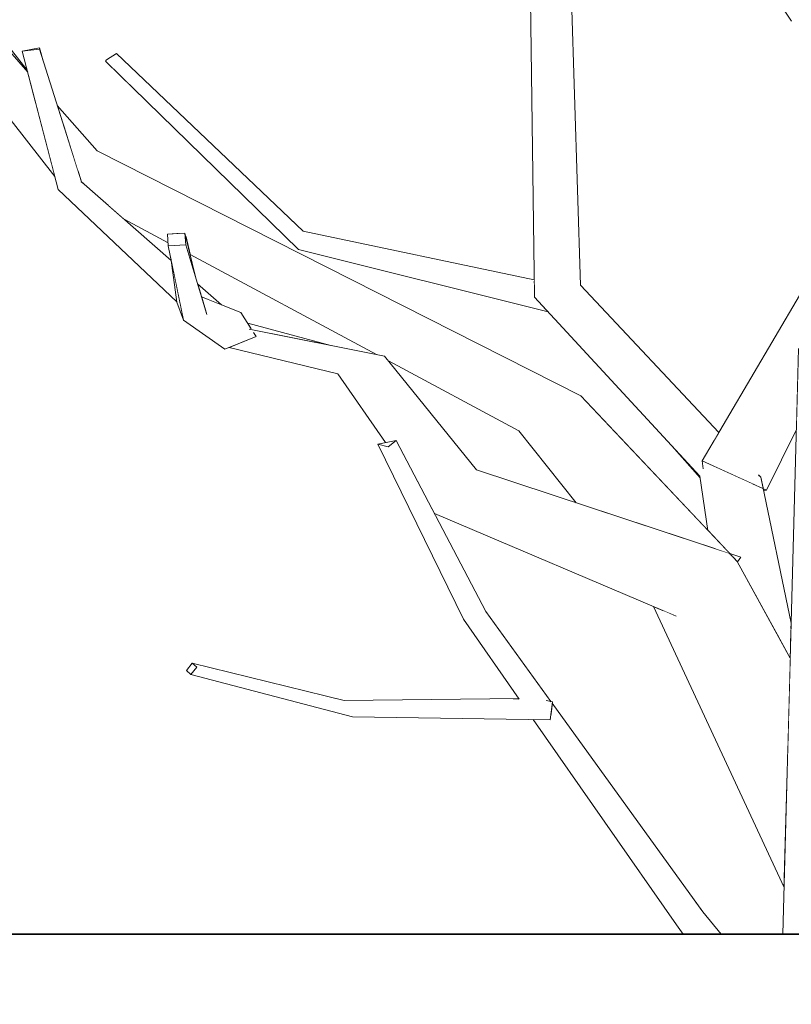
# Model space of a CAD drawing. Extents: x -289599 to -184549, y 66678 to 295474.
# Tile 200 of 256: x -265220 to -265050, y 71498 to 71714. Entities that reach past the tile are written whole.
import ezdxf

# ---------------------------------------------------------------- set-up
doc = ezdxf.new("R2010")
doc.units = 0
doc.header["$MEASUREMENT"] = 0
doc.linetypes.add('Wipeout_Contour', pattern=[1000, 0, -1000])
doc.layers.add('arch drzewa', color=8, linetype='Continuous')
doc.layers.add('Model stropy', color=8, linetype='Continuous')
doc.layers.add('arch drzewa_Nr_Pióra__4', color=8, linetype='Continuous', lineweight=9)
doc.layers.add('Model stropy_Nr_Pióra__26', color=8, linetype='Continuous', lineweight=35)

msp = doc.modelspace()

# ---------------------------------------------------------------- wipeouts: each hides what was drawn before it
at = {"color": 254, "linetype": 'Wipeout_Contour', "lineweight": 0, "ltscale": 1287981.966225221}
msp.add_wipeout([(-265229.62, 71717.7), (-265230.91, 71717.29), (-265218.21, 71702.89), (-265218.32, 71703.3)], dxfattribs=at).dxf.layer = 'arch drzewa'
at = {"color": 254, "linetype": 'Wipeout_Contour', "lineweight": 0, "ltscale": 1287369.369846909}
msp.add_wipeout([(-265106.88, 71653.46), (-265067.4, 71622.04), (-265066.4, 71623.74), (-265096.76, 71656.11)], dxfattribs=at).dxf.layer = 'arch drzewa'
at = {"color": 254, "linetype": 'Wipeout_Contour', "lineweight": 0, "ltscale": 1609252.713209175}
msp.add_wipeout([(-265117.57, 71584.39), (-265118.37, 71581.54), (-265105.37, 71564.59), (-265104.28, 71564.82), (-265103.31, 71564.64)], dxfattribs=at).dxf.layer = 'arch drzewa'
at = {"color": 254, "linetype": 'Wipeout_Contour', "lineweight": 0, "ltscale": 1926976.399866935}
msp.add_wipeout([(-266429.89, 71363.5), (-266079.89, 71363.5), (-266079.89, 71263.5), (-260835.35, 71263.5), (-260835.35, 71513.5), (-266429.89, 71513.5)], dxfattribs=at).dxf.layer = 'Model stropy'

# ---------------------------------------------------------------- next in the draw order: wipeouts: each hides what was drawn before it
at = {"color": 254, "linetype": 'Wipeout_Contour', "lineweight": 0, "ltscale": 965619.604977}
msp.add_wipeout([(-265096.76, 71656.11), (-265098.75, 71719.01), (-265107.78, 71718.8)], dxfattribs=at).dxf.layer = 'arch drzewa'
at = {"color": 254, "linetype": 'Wipeout_Contour', "lineweight": 0, "ltscale": 2576021.656640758}
msp.add_wipeout([(-265237.81, 71714.7), (-265238.66, 71714.14), (-265216.53, 71696.46), (-265218.21, 71702.89), (-265230.91, 71717.29), (-265236.71, 71715.44), (-265236.88, 71715.32), (-265236.98, 71714.69)], dxfattribs=at).dxf.layer = 'arch drzewa'
at = {"color": 254, "linetype": 'Wipeout_Contour', "lineweight": 0, "ltscale": 1930686.306076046}
msp.add_wipeout([(-265052.36, 71513.5), (-265047.32, 71513.5), (-265050.15, 71519.6), (-265043.32, 71513.5), (-265042.07, 71513.5), (-265048.9, 71642.2)], dxfattribs=at).dxf.layer = 'arch drzewa'
at = {"color": 254, "linetype": 'Wipeout_Contour', "lineweight": 0, "ltscale": 965641.066795}
msp.add_wipeout([(-265117.57, 71584.39), (-265137.28, 71621.98), (-265139.05, 71620.61)], dxfattribs=at).dxf.layer = 'arch drzewa'
at = {"color": 254, "linetype": 'Wipeout_Contour', "lineweight": 0, "ltscale": 1287185.140334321}
msp.add_wipeout([(-265069.94, 71518.41), (-265069.52, 71514.42), (-265068.55, 71513.5), (-265065.93, 71513.5)], dxfattribs=at).dxf.layer = 'arch drzewa'

# ---------------------------------------------------------------- next in the draw order: wipeouts: each hides what was drawn before it
at = {"color": 254, "linetype": 'Wipeout_Contour', "lineweight": 0, "ltscale": 965387.485946}
msp.add_wipeout([(-265053.8, 71579.75), (-265050.73, 71574.14), (-265050.58, 71579.67)], dxfattribs=at).dxf.layer = 'arch drzewa'
at = {"color": 254, "linetype": 'Wipeout_Contour', "lineweight": 0, "ltscale": 965482.184507}
msp.add_wipeout([(-265103.32, 71561.92), (-265069.94, 71518.41), (-265103.02, 71564.24)], dxfattribs=at).dxf.layer = 'arch drzewa'
at = {"color": 254, "linetype": 'Wipeout_Contour', "lineweight": 0, "ltscale": 965390.037976}
msp.add_wipeout([(-265069.52, 71514.42), (-265068.69, 71513.5), (-265068.55, 71513.5)], dxfattribs=at).dxf.layer = 'arch drzewa'

# ---------------------------------------------------------------- next in the draw order: wipeouts: each hides what was drawn before it
at = {"color": 254, "linetype": 'Wipeout_Contour', "lineweight": 0, "ltscale": 2252661.999630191}
msp.add_wipeout([(-265070.6, 71614.16), (-265050.56, 71580.46), (-265050.52, 71581.81), (-265057.16, 71613.89), (-265059.22, 71613.93), (-265058.02, 71612), (-265063.17, 71614.01)], dxfattribs=at).dxf.layer = 'arch drzewa'
at = {"color": 254, "linetype": 'Wipeout_Contour', "lineweight": 0, "ltscale": 1609237.097463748}
msp.add_wipeout([(-265118.37, 71581.54), (-265103.54, 71561.16), (-265105.38, 71564.4), (-265105.48, 71564.54), (-265105.37, 71564.59)], dxfattribs=at).dxf.layer = 'arch drzewa'
at = {"color": 254, "linetype": 'Wipeout_Contour', "lineweight": 0, "ltscale": 1287198.205149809}
msp.add_wipeout([(-265075.74, 71515.54), (-265073.36, 71513.5), (-265068.69, 71513.5), (-265069.52, 71514.42)], dxfattribs=at).dxf.layer = 'arch drzewa'

# ---------------------------------------------------------------- next in the draw order: wipeouts: each hides what was drawn before it
at = {"color": 254, "linetype": 'Wipeout_Contour', "lineweight": 0, "ltscale": 2574461.592194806}
msp.add_wipeout([(-265070.6, 71614.16), (-265068.82, 71602.23), (-265063.96, 71597.09), (-265061.59, 71596.31), (-265062.32, 71595.34), (-265053.8, 71579.75), (-265050.58, 71579.67), (-265050.56, 71580.46)], dxfattribs=at).dxf.layer = 'arch drzewa'
at = {"color": 254, "linetype": 'Wipeout_Contour', "lineweight": 0, "ltscale": 965406.192806}
msp.add_wipeout([(-265075.74, 71515.54), (-265074.27, 71513.5), (-265073.36, 71513.5)], dxfattribs=at).dxf.layer = 'arch drzewa'

# ---------------------------------------------------------------- next in the draw order: wipeouts: each hides what was drawn before it
at = {"color": 254, "linetype": 'Wipeout_Contour', "lineweight": 0, "ltscale": 1930974.690946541}
msp.add_wipeout([(-265067.4, 71622.04), (-265106.88, 71653.46), (-265070.6, 71614.16), (-265063.17, 71614.01), (-265069.86, 71615.82), (-265070.04, 71617.54)], dxfattribs=at).dxf.layer = 'arch drzewa'
at = {"color": 254, "linetype": 'Wipeout_Contour', "lineweight": 0, "ltscale": 1287232.297453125}
msp.add_wipeout([(-265048.81, 71647.31), (-265055.91, 71611.03), (-265049.37, 71624.41), (-265048.9, 71642.2)], dxfattribs=at).dxf.layer = 'arch drzewa'
at = {"color": 254, "linetype": 'Wipeout_Contour', "lineweight": 0, "ltscale": 965430.161318}
msp.add_wipeout([(-265057.57, 71614.33), (-265057.63, 71614.27), (-265057.16, 71613.89)], dxfattribs=at).dxf.layer = 'arch drzewa'
at = {"color": 254, "linetype": 'Wipeout_Contour', "lineweight": 0, "ltscale": 1287279.501246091}
msp.add_wipeout([(-265103.44, 71561.02), (-265069.52, 71514.42), (-265069.94, 71518.41), (-265103.32, 71561.92)], dxfattribs=at).dxf.layer = 'arch drzewa'

# ---------------------------------------------------------------- next in the draw order: wipeouts: each hides what was drawn before it
at = {"color": 254, "linetype": 'Wipeout_Contour', "lineweight": 0, "ltscale": 965610.410053}
msp.add_wipeout([(-265107.78, 71718.8), (-265106.88, 71653.46), (-265096.76, 71656.11)], dxfattribs=at).dxf.layer = 'arch drzewa'
at = {"color": 254, "linetype": 'Wipeout_Contour', "lineweight": 0, "ltscale": 965476.476732}
msp.add_wipeout([(-265076.76, 71620.82), (-265070.54, 71613.76), (-265070.6, 71614.16)], dxfattribs=at).dxf.layer = 'arch drzewa'
at = {"color": 254, "linetype": 'Wipeout_Contour', "lineweight": 0, "ltscale": 965432.095262}
msp.add_wipeout([(-265059.22, 71613.93), (-265057.16, 71613.89), (-265057.63, 71614.27)], dxfattribs=at).dxf.layer = 'arch drzewa'
at = {"color": 254, "linetype": 'Wipeout_Contour', "lineweight": 0, "ltscale": 1931107.647078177}
msp.add_wipeout([(-265118.37, 71581.54), (-265122.49, 71582.72), (-265108.67, 71564.9), (-265106.66, 71564.52), (-265106.5, 71564.32), (-265103.54, 71561.16)], dxfattribs=at).dxf.layer = 'arch drzewa'

# ---------------------------------------------------------------- next in the draw order: wipeouts: each hides what was drawn before it
at = {"color": 254, "linetype": 'Wipeout_Contour', "lineweight": 0, "ltscale": 1931013.796656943}
msp.add_wipeout([(-265034.14, 71714.54), (-265116.28, 71812.62), (-265046.88, 71712.11), (-265043.86, 71713.08), (-265042.84, 71712.34), (-265042.12, 71711.27)], dxfattribs=at).dxf.layer = 'arch drzewa'
at = {"color": 254, "linetype": 'Wipeout_Contour', "lineweight": 0, "ltscale": 1287579.11357698}
msp.add_wipeout([(-265157.69, 71667.98), (-265159.12, 71665.27), (-265106.93, 71656.99), (-265106.94, 71657.3)], dxfattribs=at).dxf.layer = 'arch drzewa'
at = {"color": 254, "linetype": 'Wipeout_Contour', "lineweight": 0, "ltscale": 3218113.8606255}
msp.add_wipeout([(-265048.7, 71653.85), (-265070.04, 71617.54), (-265058.02, 71612), (-265059.22, 71613.93), (-265057.63, 71614.27), (-265057.57, 71614.33), (-265057.16, 71613.89), (-265056.63, 71611.36), (-265055.91, 71611.03), (-265048.81, 71647.31)], dxfattribs=at).dxf.layer = 'arch drzewa'
at = {"color": 254, "linetype": 'Wipeout_Contour', "lineweight": 0, "ltscale": 965562.665385}
msp.add_wipeout([(-265108.67, 71564.9), (-265122.49, 71582.72), (-265110.25, 71565.13)], dxfattribs=at).dxf.layer = 'arch drzewa'
at = {"color": 254, "linetype": 'Wipeout_Contour', "lineweight": 0, "ltscale": 1287373.79065267}
msp.add_wipeout([(-265105.48, 71564.54), (-265102.98, 71564.58), (-265104.28, 71564.82), (-265105.37, 71564.59)], dxfattribs=at).dxf.layer = 'arch drzewa'
at = {"color": 254, "linetype": 'Wipeout_Contour', "lineweight": 0, "ltscale": 1287323.43932892}
msp.add_wipeout([(-265105.38, 71560.66), (-265069.52, 71514.42), (-265103.44, 71561.02), (-265103.49, 71560.63)], dxfattribs=at).dxf.layer = 'arch drzewa'

# ---------------------------------------------------------------- next in the draw order: wipeouts: each hides what was drawn before it
at = {"color": 254, "linetype": 'Wipeout_Contour', "lineweight": 0, "ltscale": 2574670.827175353}
msp.add_wipeout([(-265046.88, 71712.11), (-265097.45, 71785.35), (-265050.46, 71714.07), (-265049.1, 71712.97), (-265049.37, 71713.71), (-265048, 71712.07), (-265046.58, 71710.91), (-265047.24, 71711.99)], dxfattribs=at).dxf.layer = 'arch drzewa'
at = {"color": 254, "linetype": 'Wipeout_Contour', "lineweight": 0, "ltscale": 965861.767736}
msp.add_wipeout([(-265157.69, 71667.98), (-265198.68, 71706.97), (-265200.93, 71705.62)], dxfattribs=at).dxf.layer = 'arch drzewa'
at = {"color": 254, "linetype": 'Wipeout_Contour', "lineweight": 0, "ltscale": 1287526.094734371}
msp.add_wipeout([(-265106.93, 71656.99), (-265159.12, 71665.27), (-265106.86, 71653.44), (-265106.88, 71653.46)], dxfattribs=at).dxf.layer = 'arch drzewa'
at = {"color": 254, "linetype": 'Wipeout_Contour', "lineweight": 0, "ltscale": 965613.436066}
msp.add_wipeout([(-265139.05, 71620.61), (-265118.37, 71581.54), (-265117.57, 71584.39)], dxfattribs=at).dxf.layer = 'arch drzewa'
at = {"color": 254, "linetype": 'Wipeout_Contour', "lineweight": 0, "ltscale": 1287271.175319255}
msp.add_wipeout([(-265070.04, 71617.54), (-265069.86, 71615.82), (-265063.17, 71614.01), (-265058.02, 71612)], dxfattribs=at).dxf.layer = 'arch drzewa'
at = {"color": 254, "linetype": 'Wipeout_Contour', "lineweight": 0, "ltscale": 965424.55947}
msp.add_wipeout([(-265055.91, 71611.03), (-265056.63, 71611.36), (-265056.55, 71610.96)], dxfattribs=at).dxf.layer = 'arch drzewa'
at = {"color": 254, "linetype": 'Wipeout_Contour', "lineweight": 0, "ltscale": 1287469.155529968}
msp.add_wipeout([(-265148.74, 71564.88), (-265146.04, 71563.9), (-265110.29, 71565.19), (-265110.35, 71565.27)], dxfattribs=at).dxf.layer = 'arch drzewa'
at = {"color": 254, "linetype": 'Wipeout_Contour', "lineweight": 0, "ltscale": 1287289.509380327}
msp.add_wipeout([(-265107.16, 71560.69), (-265075.74, 71515.54), (-265069.52, 71514.42), (-265105.38, 71560.66)], dxfattribs=at).dxf.layer = 'arch drzewa'

# ---------------------------------------------------------------- next in the draw order: linework, layer by layer
at = {"layer": 'arch drzewa_Nr_Pióra__4', "linetype": 'Continuous'}
for p, q in [((-265050.46, 71714.07), (-265097.45, 71785.35)), ((-265055.91, 71611.03), (-265049.37, 71624.41)), ((-265057.16, 71613.89), (-265057.69, 71614.46)), ((-265056.55, 71610.96), (-265055.91, 71611.03)), ((-265065.93, 71513.5), (-265069.94, 71518.41)), ((-265074.27, 71513.5), (-265075.74, 71515.54))]:
    msp.add_line(p, q, dxfattribs=at)
at = {"layer": 'Model stropy_Nr_Pióra__26', "linetype": 'Continuous'}
msp.add_line((-266429.89, 71513.5), (-260835.35, 71513.5), dxfattribs=at)

# ---------------------------------------------------------------- next in the draw order: wipeouts: each hides what was drawn before it
at = {"color": 254, "linetype": 'Wipeout_Contour', "lineweight": 0, "ltscale": 1287577.06164082}
msp.add_wipeout([(-265159.12, 71665.27), (-265158.76, 71663.9), (-265106.76, 71653.33), (-265106.86, 71653.44)], dxfattribs=at).dxf.layer = 'arch drzewa'
at = {"color": 254, "linetype": 'Wipeout_Contour', "lineweight": 0, "ltscale": 1287343.987717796}
msp.add_wipeout([(-265110.32, 71624.1), (-265066.73, 71598.01), (-265063.96, 71597.09), (-265096.74, 71631.77)], dxfattribs=at).dxf.layer = 'arch drzewa'
at = {"color": 254, "linetype": 'Wipeout_Contour', "lineweight": 0, "ltscale": 965644.87312}
msp.add_wipeout([(-265118.37, 71581.54), (-265139.05, 71620.61), (-265141.3, 71621.19)], dxfattribs=at).dxf.layer = 'arch drzewa'
at = {"color": 254, "linetype": 'Wipeout_Contour', "lineweight": 0, "ltscale": 1930851.339060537}
msp.add_wipeout([(-265075.87, 71583.45), (-265078.62, 71584.62), (-265051.27, 71554.09), (-265050.73, 71574.14), (-265062.35, 71595.38), (-265066.25, 71594.05)], dxfattribs=at).dxf.layer = 'arch drzewa'
at = {"color": 254, "linetype": 'Wipeout_Contour', "lineweight": 0, "ltscale": 965726.710225}
msp.add_wipeout([(-265148.74, 71564.88), (-265182.09, 71573.07), (-265181.1, 71572.18)], dxfattribs=at).dxf.layer = 'arch drzewa'
at = {"color": 254, "linetype": 'Wipeout_Contour', "lineweight": 0, "ltscale": 1609276.9940412}
msp.add_wipeout([(-265146.04, 71563.9), (-265106.66, 71564.52), (-265108.67, 71564.9), (-265110.25, 71565.13), (-265110.29, 71565.19)], dxfattribs=at).dxf.layer = 'arch drzewa'

# ---------------------------------------------------------------- next in the draw order: wipeouts: each hides what was drawn before it
at = {"color": 254, "linetype": 'Wipeout_Contour', "lineweight": 0, "ltscale": 965813.840017}
msp.add_wipeout([(-265200.93, 71705.62), (-265159.12, 71665.27), (-265157.69, 71667.98)], dxfattribs=at).dxf.layer = 'arch drzewa'
at = {"color": 254, "linetype": 'Wipeout_Contour', "lineweight": 0, "ltscale": 965652.525946}
msp.add_wipeout([(-265158.76, 71663.9), (-265103.9, 71650.22), (-265106.76, 71653.33)], dxfattribs=at).dxf.layer = 'arch drzewa'
at = {"color": 254, "linetype": 'Wipeout_Contour', "lineweight": 0, "ltscale": 965526.553236}
msp.add_wipeout([(-265110.32, 71624.1), (-265097.78, 71608.28), (-265066.73, 71598.01)], dxfattribs=at).dxf.layer = 'arch drzewa'
at = {"color": 254, "linetype": 'Wipeout_Contour', "lineweight": 0, "ltscale": 965619.976137}
msp.add_wipeout([(-265141.3, 71621.19), (-265122.49, 71582.72), (-265118.37, 71581.54)], dxfattribs=at).dxf.layer = 'arch drzewa'
at = {"color": 254, "linetype": 'Wipeout_Contour', "lineweight": 0, "ltscale": 1609058.494700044}
msp.add_wipeout([(-265064.24, 71596.52), (-265062.35, 71595.38), (-265063.87, 71597), (-265064.16, 71596.68), (-265064.12, 71596.67)], dxfattribs=at).dxf.layer = 'arch drzewa'
at = {"color": 254, "linetype": 'Wipeout_Contour', "lineweight": 0, "ltscale": 1287221.375401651}
msp.add_wipeout([(-265080.77, 71585.53), (-265052.08, 71523.76), (-265051.27, 71554.09), (-265078.62, 71584.62)], dxfattribs=at).dxf.layer = 'arch drzewa'
at = {"color": 254, "linetype": 'Wipeout_Contour', "lineweight": 0, "ltscale": 1287458.777972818}
msp.add_wipeout([(-265146.04, 71563.9), (-265146.88, 71561.27), (-265106.5, 71564.32), (-265106.66, 71564.52)], dxfattribs=at).dxf.layer = 'arch drzewa'

# ---------------------------------------------------------------- next in the draw order: linework, layer by layer
at = {"layer": 'arch drzewa_Nr_Pióra__4', "linetype": 'Continuous'}
for p, q in [((-265070.04, 71617.54), (-265048.7, 71653.85)), ((-265052.36, 71513.5), (-265048.9, 71642.2)), ((-265050.52, 71581.81), (-265057.16, 71613.89))]:
    msp.add_line(p, q, dxfattribs=at)

# ---------------------------------------------------------------- next in the draw order: wipeouts: each hides what was drawn before it
at = {"color": 254, "linetype": 'Wipeout_Contour', "lineweight": 0, "ltscale": 965864.399036}
msp.add_wipeout([(-265159.12, 71665.27), (-265200.93, 71705.62), (-265201.11, 71705.32)], dxfattribs=at).dxf.layer = 'arch drzewa'
at = {"color": 254, "linetype": 'Wipeout_Contour', "lineweight": 0, "ltscale": 965673.447586}
msp.add_wipeout([(-265137.28, 71621.98), (-265141.3, 71621.19), (-265139.05, 71620.61)], dxfattribs=at).dxf.layer = 'arch drzewa'
at = {"color": 254, "linetype": 'Wipeout_Contour', "lineweight": 0, "ltscale": 965436.410061}
msp.add_wipeout([(-265066.25, 71594.05), (-265062.35, 71595.38), (-265064.24, 71596.52)], dxfattribs=at).dxf.layer = 'arch drzewa'
at = {"color": 254, "linetype": 'Wipeout_Contour', "lineweight": 0, "ltscale": 965530.5986}
msp.add_wipeout([(-265102.98, 71564.58), (-265105.48, 71564.54), (-265105.38, 71564.4)], dxfattribs=at).dxf.layer = 'arch drzewa'

# ---------------------------------------------------------------- next in the draw order: wipeouts: each hides what was drawn before it
at = {"color": 254, "linetype": 'Wipeout_Contour', "lineweight": 0, "ltscale": 965813.988438}
msp.add_wipeout([(-265201.11, 71705.32), (-265158.76, 71663.9), (-265159.12, 71665.27)], dxfattribs=at).dxf.layer = 'arch drzewa'
at = {"color": 254, "linetype": 'Wipeout_Contour', "lineweight": 0, "ltscale": 2252871.630936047}
msp.add_wipeout([(-265119.66, 71615.51), (-265128.9, 71606.01), (-265128.89, 71605.97), (-265064.16, 71596.68), (-265063.87, 71597), (-265063.48, 71596.58), (-265061.59, 71596.31)], dxfattribs=at).dxf.layer = 'arch drzewa'
at = {"color": 254, "linetype": 'Wipeout_Contour', "lineweight": 0, "ltscale": 1931100.969429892}
msp.add_wipeout([(-265106.5, 71564.32), (-265146.88, 71561.27), (-265103.49, 71560.63), (-265102.98, 71564.58), (-265105.38, 71564.4), (-265103.54, 71561.16)], dxfattribs=at).dxf.layer = 'arch drzewa'

# ---------------------------------------------------------------- next in the draw order: linework, layer by layer
at = {"layer": 'arch drzewa_Nr_Pióra__4', "linetype": 'Continuous'}
for p, q in [((-265198.68, 71706.97), (-265200.93, 71705.62)), ((-265200.93, 71705.62), (-265201.11, 71705.32)), ((-265070.54, 71613.76), (-265076.76, 71620.82)), ((-265055.91, 71611.03), (-265070.04, 71617.54)), ((-265070.04, 71617.54), (-265069.86, 71615.78)), ((-265070.6, 71614.16), (-265070.57, 71614.12)), ((-265104.33, 71564.83), (-265102.98, 71564.58)), ((-265102.98, 71564.58), (-265103.49, 71560.63)), ((-265069.94, 71518.41), (-265103.02, 71564.24)), ((-265075.74, 71515.54), (-265107.16, 71560.69))]:
    msp.add_line(p, q, dxfattribs=at)

# ---------------------------------------------------------------- next in the draw order: wipeouts: each hides what was drawn before it
at = {"color": 254, "linetype": 'Wipeout_Contour', "lineweight": 0, "ltscale": 2897532.699986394}
msp.add_wipeout([(-265207.19, 71681.25), (-265206.44, 71678.86), (-265205.9, 71678.36), (-265200.78, 71673.86), (-265184.96, 71667.46), (-265183.7, 71667.54), (-265183.53, 71666.89), (-265096.74, 71631.77), (-265202.97, 71685.62)], dxfattribs=at).dxf.layer = 'arch drzewa'
at = {"color": 254, "linetype": 'Wipeout_Contour', "lineweight": 0, "ltscale": 1287242.101122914}
msp.add_wipeout([(-265063.48, 71596.58), (-265062.35, 71595.38), (-265062.32, 71595.34), (-265061.59, 71596.31)], dxfattribs=at).dxf.layer = 'arch drzewa'
at = {"color": 254, "linetype": 'Wipeout_Contour', "lineweight": 0, "ltscale": 965690.197205}
msp.add_wipeout([(-265181.1, 71572.18), (-265146.04, 71563.9), (-265148.74, 71564.88)], dxfattribs=at).dxf.layer = 'arch drzewa'

# ---------------------------------------------------------------- next in the draw order: linework, layer by layer
at = {"layer": 'arch drzewa_Nr_Pióra__4', "linetype": 'Continuous'}
for p, q in [((-265061.59, 71596.31), (-265062.32, 71595.34)), ((-265050.73, 71574.14), (-265062.35, 71595.38))]:
    msp.add_line(p, q, dxfattribs=at)

# ---------------------------------------------------------------- next in the draw order: wipeouts: each hides what was drawn before it
at = {"color": 254, "linetype": 'Wipeout_Contour', "lineweight": 0, "ltscale": 965925.634811}
msp.add_wipeout([(-265211.72, 71695.54), (-265210.48, 71691.62), (-265202.97, 71685.62)], dxfattribs=at).dxf.layer = 'arch drzewa'
at = {"color": 254, "linetype": 'Wipeout_Contour', "lineweight": 0, "ltscale": 965910.345521}
msp.add_wipeout([(-265206.44, 71678.86), (-265206.42, 71678.82), (-265205.9, 71678.36)], dxfattribs=at).dxf.layer = 'arch drzewa'
at = {"color": 254, "linetype": 'Wipeout_Contour', "lineweight": 0, "ltscale": 1609768.16428581}
msp.add_wipeout([(-265184.96, 71667.46), (-265200.78, 71673.86), (-265197.04, 71670.58), (-265187.38, 71665.4), (-265187.52, 71667.3)], dxfattribs=at).dxf.layer = 'arch drzewa'
at = {"color": 254, "linetype": 'Wipeout_Contour', "lineweight": 0, "ltscale": 2253294.920597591}
msp.add_wipeout([(-265183.53, 71666.89), (-265182.54, 71662.81), (-265141.58, 71640.85), (-265139.82, 71640.5), (-265138.98, 71639.46), (-265110.32, 71624.1), (-265096.74, 71631.77)], dxfattribs=at).dxf.layer = 'arch drzewa'
at = {"color": 254, "linetype": 'Wipeout_Contour', "lineweight": 0, "ltscale": 1609201.624887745}
msp.add_wipeout([(-265064.12, 71596.67), (-265128.89, 71605.97), (-265128.88, 71605.96), (-265075.87, 71583.45), (-265066.25, 71594.05)], dxfattribs=at).dxf.layer = 'arch drzewa'
at = {"color": 254, "linetype": 'Wipeout_Contour', "lineweight": 0, "ltscale": 965723.48781}
msp.add_wipeout([(-265146.04, 71563.9), (-265181.1, 71572.18), (-265182.37, 71570.53)], dxfattribs=at).dxf.layer = 'arch drzewa'

# ---------------------------------------------------------------- next in the draw order: linework, layer by layer
at = {"layer": 'arch drzewa_Nr_Pióra__4', "linetype": 'Continuous'}
for p, q in [((-265096.76, 71656.11), (-265098.75, 71719.01)), ((-265106.88, 71653.46), (-265107.78, 71718.8)), ((-265106.94, 71657.3), (-265157.69, 71667.98)), ((-265103.9, 71650.22), (-265158.76, 71663.9)), ((-265066.4, 71623.74), (-265096.76, 71656.11)), ((-265070.6, 71614.16), (-265106.88, 71653.46)), ((-265062.35, 71595.38), (-265096.74, 71631.77)), ((-265097.78, 71608.28), (-265110.32, 71624.1)), ((-265068.82, 71602.23), (-265070.6, 71614.16)), ((-265052.08, 71523.76), (-265080.77, 71585.53)), ((-265110.24, 71565.11), (-265122.49, 71582.72)), ((-265103.31, 71564.64), (-265117.57, 71584.39))]:
    msp.add_line(p, q, dxfattribs=at)

# ---------------------------------------------------------------- next in the draw order: wipeouts: each hides what was drawn before it
at = {"color": 254, "linetype": 'Wipeout_Contour', "lineweight": 0, "ltscale": 1287981.830980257}
msp.add_wipeout([(-265238.92, 71713.96), (-265212.23, 71679.99), (-265216.53, 71696.46), (-265238.66, 71714.14)], dxfattribs=at).dxf.layer = 'arch drzewa'
at = {"color": 254, "linetype": 'Wipeout_Contour', "lineweight": 0, "ltscale": 965917.973636}
msp.add_wipeout([(-265210.48, 71691.62), (-265207.19, 71681.25), (-265202.97, 71685.62)], dxfattribs=at).dxf.layer = 'arch drzewa'
at = {"color": 254, "linetype": 'Wipeout_Contour', "lineweight": 0, "ltscale": 1287838.656887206}
msp.add_wipeout([(-265206.42, 71678.82), (-265211.49, 71677.15), (-265186.33, 71658.73), (-265186.71, 71661.51)], dxfattribs=at).dxf.layer = 'arch drzewa'
at = {"color": 254, "linetype": 'Wipeout_Contour', "lineweight": 0, "ltscale": 1287749.485743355}
msp.add_wipeout([(-265180.89, 71656.4), (-265180.24, 71654.27), (-265178.28, 71652.84), (-265175.63, 71651.78)], dxfattribs=at).dxf.layer = 'arch drzewa'
at = {"color": 254, "linetype": 'Wipeout_Contour', "lineweight": 0, "ltscale": 1287688.156615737}
msp.add_wipeout([(-265169.89, 71647.73), (-265169.14, 71646.54), (-265169.5, 71646.44), (-265151.66, 71642.87)], dxfattribs=at).dxf.layer = 'arch drzewa'
at = {"color": 254, "linetype": 'Wipeout_Contour', "lineweight": 0, "ltscale": 965672.605227}
msp.add_wipeout([(-265150.09, 71636.6), (-265119.66, 71615.51), (-265139.82, 71640.5)], dxfattribs=at).dxf.layer = 'arch drzewa'
at = {"color": 254, "linetype": 'Wipeout_Contour', "lineweight": 0, "ltscale": 965688.420764}
msp.add_wipeout([(-265182.37, 71570.53), (-265146.88, 71561.27), (-265146.04, 71563.9)], dxfattribs=at).dxf.layer = 'arch drzewa'

# ---------------------------------------------------------------- next in the draw order: linework, layer by layer
at = {"layer": 'arch drzewa_Nr_Pióra__4', "linetype": 'Continuous'}
for p, q in [((-265110.35, 71565.27), (-265148.74, 71564.88)), ((-265103.49, 71560.63), (-265146.88, 71561.27))]:
    msp.add_line(p, q, dxfattribs=at)

# ---------------------------------------------------------------- next in the draw order: wipeouts: each hides what was drawn before it
at = {"color": 254, "linetype": 'Wipeout_Contour', "lineweight": 0, "ltscale": 965957.920845}
msp.add_wipeout([(-265215.65, 71707.96), (-265214.84, 71705.38), (-265215.59, 71708.25)], dxfattribs=at).dxf.layer = 'arch drzewa'
at = {"color": 254, "linetype": 'Wipeout_Contour', "lineweight": 0, "ltscale": 965864.979028}
msp.add_wipeout([(-265211.49, 71677.15), (-265185.46, 71652.46), (-265186.33, 71658.73)], dxfattribs=at).dxf.layer = 'arch drzewa'
at = {"color": 254, "linetype": 'Wipeout_Contour', "lineweight": 0, "ltscale": 965814.040775}
msp.add_wipeout([(-265178.28, 71652.84), (-265180.24, 71654.27), (-265180.02, 71653.53)], dxfattribs=at).dxf.layer = 'arch drzewa'
at = {"color": 254, "linetype": 'Wipeout_Contour', "lineweight": 0, "ltscale": 1609602.35562682}
msp.add_wipeout([(-265168.05, 71644.82), (-265173.51, 71642.62), (-265139.82, 71640.5), (-265169.51, 71646.45), (-265168.59, 71645.67)], dxfattribs=at).dxf.layer = 'arch drzewa'
at = {"color": 254, "linetype": 'Wipeout_Contour', "lineweight": 0, "ltscale": 1609434.619859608}
msp.add_wipeout([(-265119.66, 71615.51), (-265150.09, 71636.6), (-265139.66, 71621.51), (-265137.28, 71621.98), (-265128.9, 71606.01)], dxfattribs=at).dxf.layer = 'arch drzewa'
at = {"color": 254, "linetype": 'Wipeout_Contour', "lineweight": 0, "ltscale": 1287682.73528388}
msp.add_wipeout([(-265182.09, 71573.07), (-265183.35, 71571.42), (-265182.37, 71570.53), (-265181.1, 71572.18)], dxfattribs=at).dxf.layer = 'arch drzewa'

# ---------------------------------------------------------------- next in the draw order: linework, layer by layer
at = {"layer": 'arch drzewa_Nr_Pióra__4', "linetype": 'Continuous'}
for p, q in [((-265141.3, 71621.19), (-265137.28, 71621.98)), ((-265137.28, 71621.98), (-265139.05, 71620.61)), ((-265117.57, 71584.39), (-265137.28, 71621.98)), ((-265139.05, 71620.61), (-265141.3, 71621.19)), ((-265122.49, 71582.72), (-265141.3, 71621.19)), ((-265061.59, 71596.31), (-265119.66, 71615.51)), ((-265075.77, 71583.41), (-265128.88, 71605.96)), ((-265183.35, 71571.42), (-265182.09, 71573.07)), ((-265181.1, 71572.18), (-265182.37, 71570.53)), ((-265182.09, 71573.07), (-265181.1, 71572.18)), ((-265148.74, 71564.88), (-265182.09, 71573.07)), ((-265182.37, 71570.53), (-265183.35, 71571.42)), ((-265146.88, 71561.27), (-265182.37, 71570.53))]:
    msp.add_line(p, q, dxfattribs=at)

# ---------------------------------------------------------------- next in the draw order: wipeouts: each hides what was drawn before it
at = {"color": 254, "linetype": 'Wipeout_Contour', "lineweight": 0, "ltscale": 965946.971217}
msp.add_wipeout([(-265206.42, 71678.82), (-265215.65, 71707.96), (-265219.41, 71707.49)], dxfattribs=at).dxf.layer = 'arch drzewa'
at = {"color": 254, "linetype": 'Wipeout_Contour', "lineweight": 0, "ltscale": 965804.106242}
msp.add_wipeout([(-265180.02, 71653.53), (-265178.84, 71649.67), (-265171.38, 71650.08)], dxfattribs=at).dxf.layer = 'arch drzewa'
at = {"color": 254, "linetype": 'Wipeout_Contour', "lineweight": 0, "ltscale": 1287661.461653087}
msp.add_wipeout([(-265173.51, 71642.62), (-265173.98, 71642.43), (-265150.09, 71636.6), (-265139.82, 71640.5)], dxfattribs=at).dxf.layer = 'arch drzewa'

# ---------------------------------------------------------------- next in the draw order: linework, layer by layer
at = {"layer": 'arch drzewa_Nr_Pióra__4', "linetype": 'Continuous'}
for p, q in [((-265119.66, 71615.51), (-265139.82, 71640.5)), ((-265110.32, 71624.1), (-265138.98, 71639.46)), ((-265139.66, 71621.51), (-265150.09, 71636.6))]:
    msp.add_line(p, q, dxfattribs=at)

# ---------------------------------------------------------------- next in the draw order: wipeouts: each hides what was drawn before it
at = {"color": 254, "linetype": 'Wipeout_Contour', "lineweight": 0, "ltscale": 965935.438242}
msp.add_wipeout([(-265219.41, 71707.49), (-265211.49, 71677.15), (-265206.42, 71678.82)], dxfattribs=at).dxf.layer = 'arch drzewa'
at = {"color": 254, "linetype": 'Wipeout_Contour', "lineweight": 0, "ltscale": 2253497.776294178}
msp.add_wipeout([(-265171.38, 71650.08), (-265178.84, 71649.67), (-265168.05, 71644.82), (-265168.59, 71645.67), (-265169.51, 71646.45), (-265169.5, 71646.44), (-265169.14, 71646.54)], dxfattribs=at).dxf.layer = 'arch drzewa'

# ---------------------------------------------------------------- next in the draw order: linework, layer by layer
at = {"layer": 'arch drzewa_Nr_Pióra__4', "linetype": 'Continuous'}
for p, q in [((-265202.97, 71685.62), (-265211.72, 71695.54)), ((-265205.9, 71678.36), (-265206.44, 71678.86))]:
    msp.add_line(p, q, dxfattribs=at)

# ---------------------------------------------------------------- next in the draw order: wipeouts: each hides what was drawn before it
at = {"color": 254, "linetype": 'Wipeout_Contour', "lineweight": 0, "ltscale": 965963.676873}
msp.add_wipeout([(-265219.41, 71707.49), (-265215.65, 71707.96), (-265215.59, 71708.25)], dxfattribs=at).dxf.layer = 'arch drzewa'
at = {"color": 254, "linetype": 'Wipeout_Contour', "lineweight": 0, "ltscale": 965802.51577}
msp.add_wipeout([(-265168.05, 71644.82), (-265178.84, 71649.67), (-265183.99, 71648.4)], dxfattribs=at).dxf.layer = 'arch drzewa'

# ---------------------------------------------------------------- next in the draw order: linework, layer by layer
at = {"layer": 'arch drzewa_Nr_Pióra__4', "linetype": 'Continuous'}
for p, q in [((-265218.21, 71702.89), (-265230.91, 71717.29)), ((-265218.32, 71703.3), (-265229.62, 71717.7)), ((-265212.23, 71679.99), (-265238.92, 71713.96)), ((-265219.41, 71707.49), (-265215.59, 71708.25)), ((-265215.59, 71708.25), (-265215.65, 71707.96)), ((-265214.84, 71705.38), (-265215.59, 71708.25)), ((-265215.65, 71707.96), (-265219.41, 71707.49)), ((-265211.49, 71677.15), (-265219.41, 71707.49)), ((-265206.42, 71678.82), (-265215.65, 71707.96))]:
    msp.add_line(p, q, dxfattribs=at)

# ---------------------------------------------------------------- next in the draw order: wipeouts: each hides what was drawn before it
at = {"color": 254, "linetype": 'Wipeout_Contour', "lineweight": 0, "ltscale": 965797.01984}
msp.add_wipeout([(-265183.99, 71648.4), (-265174.94, 71642.04), (-265168.05, 71644.82)], dxfattribs=at).dxf.layer = 'arch drzewa'

# ---------------------------------------------------------------- next in the draw order: linework, layer by layer
at = {"layer": 'arch drzewa_Nr_Pióra__4', "linetype": 'Continuous'}
for p, q in [((-265171.38, 71650.08), (-265169.13, 71646.52)), ((-265151.67, 71642.87), (-265169.89, 71647.73)), ((-265139.82, 71640.5), (-265169.57, 71646.46)), ((-265168.62, 71645.72), (-265168.05, 71644.82)), ((-265168.05, 71644.82), (-265174.94, 71642.04)), ((-265150.09, 71636.6), (-265173.98, 71642.43))]:
    msp.add_line(p, q, dxfattribs=at)

# ---------------------------------------------------------------- next in the draw order: wipeouts: each hides what was drawn before it
at = {"color": 254, "linetype": 'Wipeout_Contour', "lineweight": 0, "ltscale": 965832.047565}
msp.add_wipeout([(-265186.8, 71662.11), (-265185.45, 71652.37), (-265183.99, 71648.4)], dxfattribs=at).dxf.layer = 'arch drzewa'

# ---------------------------------------------------------------- next in the draw order: wipeouts: each hides what was drawn before it
at = {"color": 254, "linetype": 'Wipeout_Contour', "lineweight": 0, "ltscale": 965830.971759}
msp.add_wipeout([(-265183.7, 71667.54), (-265183.51, 71664.98), (-265181.28, 71657.66)], dxfattribs=at).dxf.layer = 'arch drzewa'

# ---------------------------------------------------------------- next in the draw order: wipeouts: each hides what was drawn before it
at = {"color": 254, "linetype": 'Wipeout_Contour', "lineweight": 0, "ltscale": 965829.902844}
msp.add_wipeout([(-265178.84, 71649.67), (-265183.51, 71664.98), (-265187.33, 71664.74)], dxfattribs=at).dxf.layer = 'arch drzewa'

# ---------------------------------------------------------------- next in the draw order: wipeouts: each hides what was drawn before it
at = {"color": 254, "linetype": 'Wipeout_Contour', "lineweight": 0, "ltscale": 965826.011877}
msp.add_wipeout([(-265187.33, 71664.74), (-265183.99, 71648.4), (-265178.84, 71649.67)], dxfattribs=at).dxf.layer = 'arch drzewa'

# ---------------------------------------------------------------- next in the draw order: linework, layer by layer
at = {"layer": 'arch drzewa_Nr_Pióra__4', "linetype": 'Continuous'}
for p, q in [((-265141.58, 71640.85), (-265182.54, 71662.81)), ((-265185.45, 71652.37), (-265186.8, 71662.11)), ((-265175.63, 71651.78), (-265180.89, 71656.4)), ((-265183.99, 71648.4), (-265185.45, 71652.37)), ((-265171.38, 71650.08), (-265180.02, 71653.53)), ((-265183.99, 71648.4), (-265184.06, 71648.76)), ((-265174.94, 71642.04), (-265183.99, 71648.4))]:
    msp.add_line(p, q, dxfattribs=at)

# ---------------------------------------------------------------- next in the draw order: wipeouts: each hides what was drawn before it
at = {"color": 254, "linetype": 'Wipeout_Contour', "lineweight": 0, "ltscale": 1287788.209726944}
msp.add_wipeout([(-265187.33, 71664.74), (-265183.51, 71664.98), (-265183.7, 71667.54), (-265187.52, 71667.3)], dxfattribs=at).dxf.layer = 'arch drzewa'

# ---------------------------------------------------------------- next in the draw order: linework, layer by layer
at = {"layer": 'arch drzewa_Nr_Pióra__4', "linetype": 'Continuous'}
for p, q in [((-265157.69, 71667.98), (-265198.68, 71706.97)), ((-265158.76, 71663.9), (-265201.11, 71705.32)), ((-265096.74, 71631.77), (-265202.97, 71685.62)), ((-265186.71, 71661.51), (-265206.42, 71678.82)), ((-265185.46, 71652.46), (-265211.49, 71677.15)), ((-265187.38, 71665.4), (-265197.04, 71670.58)), ((-265187.52, 71667.3), (-265183.7, 71667.54)), ((-265187.33, 71664.74), (-265187.52, 71667.3)), ((-265183.7, 71667.54), (-265183.51, 71664.98)), ((-265181.28, 71657.66), (-265183.7, 71667.54)), ((-265183.51, 71664.98), (-265187.33, 71664.74)), ((-265178.84, 71649.67), (-265183.51, 71664.98)), ((-265183.99, 71648.4), (-265187.33, 71664.74))]:
    msp.add_line(p, q, dxfattribs=at)

doc.saveas('drawing.dxf')
